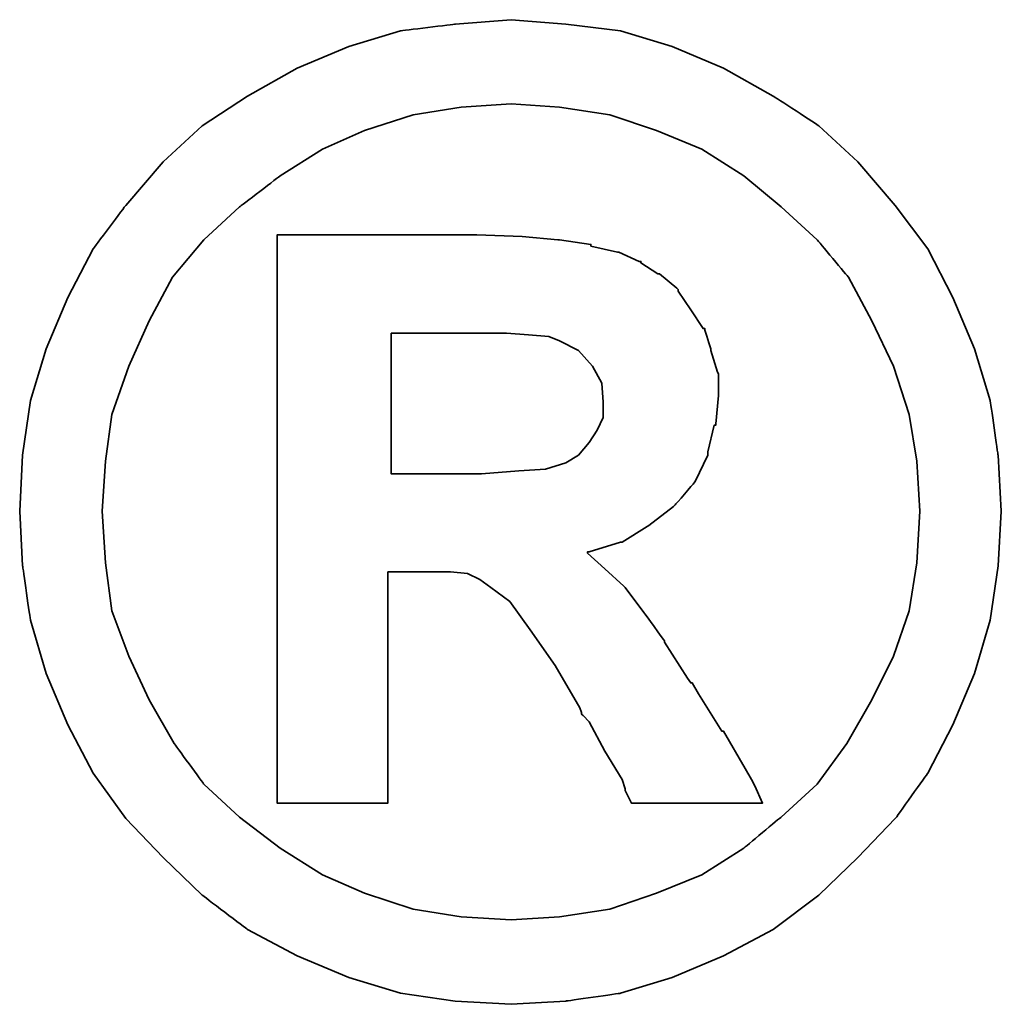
# Model space of a CAD drawing. Extents: x -429 to -114, y 37 to 179.
# Tile 54 of 58: x -319.748 to -319.152, y 108.258 to 108.857. Entities that reach past the tile are written whole.
import ezdxf

# ---------------------------------------------------------------- set-up
doc = ezdxf.new("R2010")
doc.units = 0
doc.header["$MEASUREMENT"] = 0
doc.layers.add('DIM', color=4, linetype='CONTINUOUS')
doc.layers.add('layer 1', color=7, linetype='CONTINUOUS')

# ---------------------------------------------------------------- blocks, each defined once
blk = doc.blocks.new('TBI MOTION logo(完整正式版)')
at = {"layer": 'layer 1', "color": 22, "lineweight": 35}
for points, knots in [([(81.20634, 4.98624), (81.20634, 4.98624), (81.18649, 5.32862), (81.18649, 5.32862), (81.18649, 5.32862), (81.18649, 5.32862), (81.13886, 5.66206), (81.13886, 5.66206), (81.13886, 5.66206), (81.13886, 5.66206), (81.04359, 5.97764), (81.04359, 5.97764), (81.04359, 5.97764), (81.04359, 5.97764), (80.91061, 6.29124), (80.91061, 6.29124), (80.91061, 6.29124), (80.91061, 6.29124), (80.75778, 6.58697), (80.75778, 6.58697), (80.75778, 6.58697), (80.75778, 6.58697), (80.5593, 6.85294), (80.5593, 6.85294), (80.5593, 6.85294), (80.5593, 6.85294), (80.33105, 7.1189), (80.33105, 7.1189), (80.33105, 7.1189), (80.33105, 7.1189), (80.09287, 7.33921), (80.09287, 7.33921), (80.09287, 7.33921), (80.09287, 7.33921), (79.815, 7.51982), (79.815, 7.51982), (79.815, 7.51982), (79.815, 7.51982), (79.51133, 7.69051), (79.51133, 7.69051), (79.51133, 7.69051), (79.51133, 7.69051), (79.19773, 7.8235), (79.19773, 7.8235), (79.19773, 7.8235), (79.19773, 7.8235), (78.88215, 7.91877), (78.88215, 7.91877), (78.88215, 7.91877), (78.88215, 7.91877), (78.54871, 7.95846), (78.54871, 7.95846), (78.54871, 7.95846), (78.54871, 7.95846), (78.21526, 7.98625), (78.21526, 7.98625), (78.21526, 7.98625), (78.21526, 7.98625), (77.87388, 7.95846), (77.87388, 7.95846), (77.87388, 7.95846), (77.87388, 7.95846), (77.54044, 7.91877), (77.54044, 7.91877), (77.54044, 7.91877), (77.54044, 7.91877), (77.22485, 7.8235), (77.22485, 7.8235), (77.22485, 7.8235), (77.22485, 7.8235), (76.91027, 7.69051), (76.91027, 7.69051), (76.91027, 7.69051), (76.91027, 7.69051), (76.6056, 7.51982), (76.6056, 7.51982), (76.6056, 7.51982), (76.6056, 7.51982), (76.32972, 7.33921), (76.32972, 7.33921), (76.32972, 7.33921), (76.32972, 7.33921), (76.09154, 7.1189), (76.09154, 7.1189), (76.09154, 7.1189), (76.09154, 7.1189), (75.86329, 6.85294), (75.86329, 6.85294), (75.86329, 6.85294), (75.86329, 6.85294), (75.66382, 6.58697), (75.66382, 6.58697), (75.66382, 6.58697), (75.66382, 6.58697), (75.51099, 6.29124), (75.51099, 6.29124), (75.51099, 6.29124), (75.51099, 6.29124), (75.37702, 5.97764), (75.37702, 5.97764), (75.37702, 5.97764), (75.37702, 5.97764), (75.28175, 5.66206), (75.28175, 5.66206), (75.28175, 5.66206), (75.28175, 5.66206), (75.23411, 5.32862), (75.23411, 5.32862), (75.23411, 5.32862), (75.23411, 5.32862), (75.21625, 4.98624), (75.21625, 4.98624), (75.21625, 4.98624), (75.21625, 4.98624), (75.23411, 4.6528), (75.23411, 4.6528), (75.23411, 4.6528), (75.23411, 4.6528), (75.28175, 4.32035), (75.28175, 4.32035), (75.28175, 4.32035), (75.28175, 4.32035), (75.37702, 3.99583), (75.37702, 3.99583), (75.37702, 3.99583), (75.37702, 3.99583), (75.51099, 3.68224), (75.51099, 3.68224), (75.51099, 3.68224), (75.51099, 3.68224), (75.66382, 3.38749), (75.66382, 3.38749), (75.66382, 3.38749), (75.66382, 3.38749), (75.86329, 3.10963), (75.86329, 3.10963), (75.86329, 3.10963), (75.86329, 3.10963), (76.09154, 2.87145), (76.09154, 2.87145), (76.09154, 2.87145), (76.09154, 2.87145), (76.32972, 2.6432), (76.32972, 2.6432), (76.32972, 2.6432), (76.32972, 2.6432), (76.6056, 2.43381), (76.6056, 2.43381), (76.6056, 2.43381), (76.6056, 2.43381), (76.91027, 2.27205), (76.91027, 2.27205), (76.91027, 2.27205), (76.91027, 2.27205), (77.22485, 2.13906), (77.22485, 2.13906), (77.22485, 2.13906), (77.22485, 2.13906), (77.54044, 2.0438), (77.54044, 2.0438), (77.54044, 2.0438), (77.54044, 2.0438), (77.87388, 1.99616), (77.87388, 1.99616), (77.87388, 1.99616), (77.87388, 1.99616), (78.21526, 1.97631), (78.21526, 1.97631), (78.21526, 1.97631), (78.21526, 1.97631), (78.54871, 1.99616), (78.54871, 1.99616), (78.54871, 1.99616), (78.54871, 1.99616), (78.88215, 2.0438), (78.88215, 2.0438), (78.88215, 2.0438), (78.88215, 2.0438), (79.19773, 2.13906), (79.19773, 2.13906), (79.19773, 2.13906), (79.19773, 2.13906), (79.51133, 2.27205), (79.51133, 2.27205), (79.51133, 2.27205), (79.51133, 2.27205), (79.815, 2.43381), (79.815, 2.43381), (79.815, 2.43381), (79.815, 2.43381), (80.09287, 2.6432), (80.09287, 2.6432), (80.09287, 2.6432), (80.09287, 2.6432), (80.33105, 2.87145), (80.33105, 2.87145), (80.33105, 2.87145), (80.33105, 2.87145), (80.5593, 3.10963), (80.5593, 3.10963), (80.5593, 3.10963), (80.5593, 3.10963), (80.75778, 3.38749), (80.75778, 3.38749), (80.75778, 3.38749), (80.75778, 3.38749), (80.91061, 3.68224), (80.91061, 3.68224), (80.91061, 3.68224), (80.91061, 3.68224), (81.04359, 3.99583), (81.04359, 3.99583), (81.04359, 3.99583), (81.04359, 3.99583), (81.13886, 4.32035), (81.13886, 4.32035), (81.13886, 4.32035), (81.13886, 4.32035), (81.18649, 4.6528), (81.18649, 4.6528), (81.18649, 4.6528), (81.18649, 4.6528), (81.20634, 4.98624), (81.20634, 4.98624)], [0, 0, 0, 0, 0.0178571, 0.0178571, 0.0178571, 0.0178572, 0.0357143, 0.0357143, 0.0357143, 0.0357143, 0.0535714, 0.0535714, 0.0535714, 0.0535714, 0.0714286, 0.0714286, 0.0714286, 0.0714286, 0.0892857, 0.0892857, 0.0892857, 0.0892857, 0.1071429, 0.1071429, 0.1071429, 0.1071429, 0.125, 0.125, 0.125, 0.125, 0.1428571, 0.1428571, 0.1428571, 0.1428572, 0.1607143, 0.1607143, 0.1607143, 0.1607143, 0.1785714, 0.1785714, 0.1785714, 0.1785714, 0.1964286, 0.1964286, 0.1964286, 0.1964286, 0.2142857, 0.2142857, 0.2142857, 0.2142857, 0.2321429, 0.2321429, 0.2321429, 0.2321429, 0.25, 0.25, 0.25, 0.25, 0.2678571, 0.2678571, 0.2678571, 0.2678572, 0.2857143, 0.2857143, 0.2857143, 0.2857143, 0.3035714, 0.3035714, 0.3035714, 0.3035714, 0.3214286, 0.3214286, 0.3214286, 0.3214286, 0.3392857, 0.3392857, 0.3392857, 0.3392857, 0.3571429, 0.3571429, 0.3571429, 0.3571429, 0.375, 0.375, 0.375, 0.375, 0.3928571, 0.3928571, 0.3928571, 0.3928572, 0.4107143, 0.4107143, 0.4107143, 0.4107143, 0.4285714, 0.4285714, 0.4285714, 0.4285714, 0.4464286, 0.4464286, 0.4464286, 0.4464286, 0.4642857, 0.4642857, 0.4642857, 0.4642857, 0.4821429, 0.4821429, 0.4821429, 0.4821429, 0.5, 0.5, 0.5, 0.5, 0.5178571, 0.5178571, 0.5178571, 0.5178572, 0.5357143, 0.5357143, 0.5357143, 0.5357143, 0.5535714, 0.5535714, 0.5535714, 0.5535714, 0.5714286, 0.5714286, 0.5714286, 0.5714286, 0.5892857, 0.5892857, 0.5892857, 0.5892857, 0.6071429, 0.6071429, 0.6071429, 0.6071429, 0.625, 0.625, 0.625, 0.625, 0.6428571, 0.6428571, 0.6428571, 0.6428572, 0.6607143, 0.6607143, 0.6607143, 0.6607143, 0.6785714, 0.6785714, 0.6785714, 0.6785714, 0.6964286, 0.6964286, 0.6964286, 0.6964286, 0.7142857, 0.7142857, 0.7142857, 0.7142857, 0.7321429, 0.7321429, 0.7321429, 0.7321429, 0.75, 0.75, 0.75, 0.75, 0.7678571, 0.7678571, 0.7678571, 0.7678572, 0.7857143, 0.7857143, 0.7857143, 0.7857143, 0.8035714, 0.8035714, 0.8035714, 0.8035714, 0.8214286, 0.8214286, 0.8214286, 0.8214286, 0.8392857, 0.8392857, 0.8392857, 0.8392857, 0.8571429, 0.8571429, 0.8571429, 0.8571429, 0.875, 0.875, 0.875, 0.875, 0.8928571, 0.8928571, 0.8928571, 0.8928572, 0.9107143, 0.9107143, 0.9107143, 0.9107143, 0.9285714, 0.9285714, 0.9285714, 0.9285714, 0.9464286, 0.9464286, 0.9464286, 0.9464286, 0.9642857, 0.9642857, 0.9642857, 0.9642857, 0.9821429, 0.9821429, 0.9821429, 0.9821429, 1, 1, 1, 1]), ([(80.71014, 4.98624), (80.71014, 4.98624), (80.69129, 5.29091), (80.69129, 5.29091), (80.69129, 5.29091), (80.69129, 5.29091), (80.64464, 5.57672), (80.64464, 5.57672), (80.64464, 5.57672), (80.64464, 5.57672), (80.54937, 5.87245), (80.54937, 5.87245), (80.54937, 5.87245), (80.54937, 5.87245), (80.41639, 6.14833), (80.41639, 6.14833), (80.41639, 6.14833), (80.41639, 6.14833), (80.27349, 6.41429), (80.27349, 6.41429), (80.27349, 6.41429), (80.27349, 6.41429), (80.08295, 6.64255), (80.08295, 6.64255), (80.08295, 6.64255), (80.08295, 6.64255), (79.86264, 6.84301), (79.86264, 6.84301), (79.86264, 6.84301), (79.86264, 6.84301), (79.63439, 7.03355), (79.63439, 7.03355), (79.63439, 7.03355), (79.63439, 7.03355), (79.37835, 7.1963), (79.37835, 7.1963), (79.37835, 7.1963), (79.37835, 7.1963), (79.10246, 7.30944), (79.10246, 7.30944), (79.10246, 7.30944), (79.10246, 7.30944), (78.81665, 7.40471), (78.81665, 7.40471), (78.81665, 7.40471), (78.81665, 7.40471), (78.511, 7.45234), (78.511, 7.45234), (78.511, 7.45234), (78.511, 7.45234), (78.21526, 7.47219), (78.21526, 7.47219), (78.21526, 7.47219), (78.21526, 7.47219), (77.9106, 7.45234), (77.9106, 7.45234), (77.9106, 7.45234), (77.9106, 7.45234), (77.61685, 7.40471), (77.61685, 7.40471), (77.61685, 7.40471), (77.61685, 7.40471), (77.32012, 7.30944), (77.32012, 7.30944), (77.32012, 7.30944), (77.32012, 7.30944), (77.06309, 7.1963), (77.06309, 7.1963), (77.06309, 7.1963), (77.06309, 7.1963), (76.80606, 7.03355), (76.80606, 7.03355), (76.80606, 7.03355), (76.80606, 7.03355), (76.55797, 6.84301), (76.55797, 6.84301), (76.55797, 6.84301), (76.55797, 6.84301), (76.34063, 6.64255), (76.34063, 6.64255), (76.34063, 6.64255), (76.34063, 6.64255), (76.1491, 6.41429), (76.1491, 6.41429), (76.1491, 6.41429), (76.1491, 6.41429), (76.0062, 6.14833), (76.0062, 6.14833), (76.0062, 6.14833), (76.0062, 6.14833), (75.88314, 5.87245), (75.88314, 5.87245), (75.88314, 5.87245), (75.88314, 5.87245), (75.77794, 5.57672), (75.77794, 5.57672), (75.77794, 5.57672), (75.77794, 5.57672), (75.73924, 5.29091), (75.73924, 5.29091), (75.73924, 5.29091), (75.73924, 5.29091), (75.72039, 4.98624), (75.72039, 4.98624), (75.72039, 4.98624), (75.72039, 4.98624), (75.73924, 4.67165), (75.73924, 4.67165), (75.73924, 4.67165), (75.73924, 4.67165), (75.77794, 4.37791), (75.77794, 4.37791), (75.77794, 4.37791), (75.77794, 4.37791), (75.88314, 4.10102), (75.88314, 4.10102), (75.88314, 4.10102), (75.88314, 4.10102), (76.0062, 3.83407), (76.0062, 3.83407), (76.0062, 3.83407), (76.0062, 3.83407), (76.15902, 3.56811), (76.15902, 3.56811), (76.15902, 3.56811), (76.15902, 3.56811), (76.34063, 3.32001), (76.34063, 3.32001), (76.34063, 3.32001), (76.34063, 3.32001), (76.55797, 3.11955), (76.55797, 3.11955), (76.55797, 3.11955), (76.55797, 3.11955), (76.80606, 2.92901), (76.80606, 2.92901), (76.80606, 2.92901), (76.80606, 2.92901), (77.06309, 2.76725), (77.06309, 2.76725), (77.06309, 2.76725), (77.06309, 2.76725), (77.32012, 2.65412), (77.32012, 2.65412), (77.32012, 2.65412), (77.32012, 2.65412), (77.61685, 2.55786), (77.61685, 2.55786), (77.61685, 2.55786), (77.61685, 2.55786), (77.9106, 2.51022), (77.9106, 2.51022), (77.9106, 2.51022), (77.9106, 2.51022), (78.21526, 2.49137), (78.21526, 2.49137), (78.21526, 2.49137), (78.21526, 2.49137), (78.511, 2.51022), (78.511, 2.51022), (78.511, 2.51022), (78.511, 2.51022), (78.81665, 2.55786), (78.81665, 2.55786), (78.81665, 2.55786), (78.81665, 2.55786), (79.10246, 2.65412), (79.10246, 2.65412), (79.10246, 2.65412), (79.10246, 2.65412), (79.37835, 2.76725), (79.37835, 2.76725), (79.37835, 2.76725), (79.37835, 2.76725), (79.63439, 2.92901), (79.63439, 2.92901), (79.63439, 2.92901), (79.63439, 2.92901), (79.86264, 3.11955), (79.86264, 3.11955), (79.86264, 3.11955), (79.86264, 3.11955), (80.08295, 3.32001), (80.08295, 3.32001), (80.08295, 3.32001), (80.08295, 3.32001), (80.26356, 3.56811), (80.26356, 3.56811), (80.26356, 3.56811), (80.26356, 3.56811), (80.41639, 3.83407), (80.41639, 3.83407), (80.41639, 3.83407), (80.41639, 3.83407), (80.54937, 4.10102), (80.54937, 4.10102), (80.54937, 4.10102), (80.54937, 4.10102), (80.64464, 4.37791), (80.64464, 4.37791), (80.64464, 4.37791), (80.64464, 4.37791), (80.69129, 4.67165), (80.69129, 4.67165), (80.69129, 4.67165), (80.69129, 4.67165), (80.71014, 4.98624), (80.71014, 4.98624)], [0, 0, 0, 0, 0.0192308, 0.0192308, 0.0192308, 0.0192308, 0.0384615, 0.0384615, 0.0384615, 0.0384615, 0.0576923, 0.0576923, 0.0576923, 0.0576923, 0.0769231, 0.0769231, 0.0769231, 0.0769231, 0.0961538, 0.0961538, 0.0961538, 0.0961539, 0.1153846, 0.1153846, 0.1153846, 0.1153846, 0.1346154, 0.1346154, 0.1346154, 0.1346154, 0.1538462, 0.1538462, 0.1538462, 0.1538462, 0.1730769, 0.1730769, 0.1730769, 0.1730769, 0.1923077, 0.1923077, 0.1923077, 0.1923077, 0.2115385, 0.2115385, 0.2115385, 0.2115385, 0.2307692, 0.2307692, 0.2307692, 0.2307692, 0.25, 0.25, 0.25, 0.25, 0.2692308, 0.2692308, 0.2692308, 0.2692308, 0.2884615, 0.2884615, 0.2884615, 0.2884615, 0.3076923, 0.3076923, 0.3076923, 0.3076923, 0.3269231, 0.3269231, 0.3269231, 0.3269231, 0.3461538, 0.3461538, 0.3461538, 0.3461539, 0.3653846, 0.3653846, 0.3653846, 0.3653846, 0.3846154, 0.3846154, 0.3846154, 0.3846154, 0.4038462, 0.4038462, 0.4038462, 0.4038462, 0.4230769, 0.4230769, 0.4230769, 0.4230769, 0.4423077, 0.4423077, 0.4423077, 0.4423077, 0.4615385, 0.4615385, 0.4615385, 0.4615385, 0.4807692, 0.4807692, 0.4807692, 0.4807692, 0.5, 0.5, 0.5, 0.5, 0.5192308, 0.5192308, 0.5192308, 0.5192308, 0.5384615, 0.5384615, 0.5384615, 0.5384615, 0.5576923, 0.5576923, 0.5576923, 0.5576923, 0.5769231, 0.5769231, 0.5769231, 0.5769231, 0.5961538, 0.5961538, 0.5961538, 0.5961539, 0.6153846, 0.6153846, 0.6153846, 0.6153846, 0.6346154, 0.6346154, 0.6346154, 0.6346154, 0.6538462, 0.6538462, 0.6538462, 0.6538462, 0.6730769, 0.6730769, 0.6730769, 0.6730769, 0.6923077, 0.6923077, 0.6923077, 0.6923077, 0.7115385, 0.7115385, 0.7115385, 0.7115385, 0.7307692, 0.7307692, 0.7307692, 0.7307692, 0.75, 0.75, 0.75, 0.75, 0.7692308, 0.7692308, 0.7692308, 0.7692308, 0.7884615, 0.7884615, 0.7884615, 0.7884615, 0.8076923, 0.8076923, 0.8076923, 0.8076923, 0.8269231, 0.8269231, 0.8269231, 0.8269231, 0.8461538, 0.8461538, 0.8461538, 0.8461539, 0.8653846, 0.8653846, 0.8653846, 0.8653846, 0.8846154, 0.8846154, 0.8846154, 0.8846154, 0.9038462, 0.9038462, 0.9038462, 0.9038462, 0.9230769, 0.9230769, 0.9230769, 0.9230769, 0.9423077, 0.9423077, 0.9423077, 0.9423077, 0.9615385, 0.9615385, 0.9615385, 0.9615385, 0.9807692, 0.9807692, 0.9807692, 0.9807692, 1, 1, 1, 1]), ([(76.78721, 3.2823), (76.78721, 3.2823), (76.78721, 3.32001), (76.78721, 3.32001), (76.78721, 3.32001), (76.78721, 3.32001), (76.78721, 3.42422), (76.78721, 3.42422), (76.78721, 3.42422), (76.78721, 3.42422), (76.78721, 3.59689), (76.78721, 3.59689), (76.78721, 3.59689), (76.78721, 3.59689), (76.78721, 3.80529), (76.78721, 3.80529), (76.78721, 3.80529), (76.78721, 3.80529), (76.78721, 4.0524), (76.78721, 4.0524), (76.78721, 4.0524), (76.78721, 4.0524), (76.78721, 4.32035), (76.78721, 4.32035), (76.78721, 4.32035), (76.78721, 4.32035), (76.78721, 4.92868), (76.78721, 4.92868), (76.78721, 4.92868), (76.78721, 4.92868), (76.78721, 5.53801), (76.78721, 5.53801), (76.78721, 5.53801), (76.78721, 5.53801), (76.78721, 5.82482), (76.78721, 5.82482), (76.78721, 5.82482), (76.78721, 5.82482), (76.78721, 6.07291), (76.78721, 6.07291), (76.78721, 6.07291), (76.78721, 6.07291), (76.78721, 6.30017), (76.78721, 6.30017), (76.78721, 6.30017), (76.78721, 6.30017), (76.78721, 6.45399), (76.78721, 6.45399), (76.78721, 6.45399), (76.78721, 6.45399), (76.78721, 6.5572), (76.78721, 6.5572), (76.78721, 6.5572), (76.78721, 6.5572), (76.78721, 6.59689), (76.78721, 6.59689), (76.78721, 6.59689), (76.78721, 6.59689), (76.78721, 6.67232), (76.78721, 6.67232), (76.78721, 6.67232), (76.78721, 6.67232), (76.8537, 6.67232), (76.8537, 6.67232), (76.8537, 6.67232), (76.8537, 6.67232), (76.87355, 6.67232), (76.87355, 6.67232), (76.87355, 6.67232), (76.87355, 6.67232), (76.91027, 6.67232), (76.91027, 6.67232), (76.91027, 6.67232), (76.91027, 6.67232), (77.04424, 6.67232), (77.04424, 6.67232), (77.04424, 6.67232), (77.04424, 6.67232), (77.22485, 6.67232), (77.22485, 6.67232), (77.22485, 6.67232), (77.22485, 6.67232), (77.43524, 6.67232), (77.43524, 6.67232), (77.43524, 6.67232), (77.43524, 6.67232), (77.65357, 6.67232), (77.65357, 6.67232), (77.65357, 6.67232), (77.65357, 6.67232), (77.82625, 6.67232), (77.82625, 6.67232), (77.82625, 6.67232), (77.82625, 6.67232), (77.94037, 6.67232), (77.94037, 6.67232), (77.94037, 6.67232), (77.94037, 6.67232), (77.97709, 6.67232), (77.97709, 6.67232), (77.97709, 6.67232), (77.97709, 6.67232), (77.99694, 6.67232), (77.99694, 6.67232), (77.99694, 6.67232), (77.99694, 6.67232), (78.00686, 6.67232), (78.00686, 6.67232), (78.00686, 6.67232), (78.00686, 6.67232), (78.28275, 6.6624), (78.28275, 6.6624), (78.28275, 6.6624), (78.28275, 6.6624), (78.50107, 6.64255), (78.50107, 6.64255), (78.50107, 6.64255), (78.50107, 6.64255), (78.511, 6.64255), (78.511, 6.64255), (78.511, 6.64255), (78.511, 6.64255), (78.70154, 6.61476), (78.70154, 6.61476), (78.70154, 6.61476), (78.70154, 6.61476), (78.70154, 6.60483), (78.70154, 6.60483), (78.70154, 6.60483), (78.70154, 6.60483), (78.86429, 6.56713), (78.86429, 6.56713), (78.86429, 6.56713), (78.86429, 6.56713), (78.87223, 6.56713), (78.87223, 6.56713), (78.87223, 6.56713), (78.87223, 6.56713), (78.99727, 6.51056), (78.99727, 6.51056), (78.99727, 6.51056), (78.99727, 6.51056), (79.00719, 6.51056), (79.00719, 6.51056), (79.00719, 6.51056), (79.00719, 6.51056), (79.00719, 6.50162), (79.00719, 6.50162), (79.00719, 6.50162), (79.00719, 6.50162), (79.1104, 6.43415), (79.1104, 6.43415), (79.1104, 6.43415), (79.1104, 6.43415), (79.12132, 6.43415), (79.12132, 6.43415), (79.12132, 6.43415), (79.12132, 6.43415), (79.22552, 6.34781), (79.22552, 6.34781), (79.22552, 6.34781), (79.22552, 6.34781), (79.23544, 6.33888), (79.23544, 6.33888), (79.23544, 6.33888), (79.23544, 6.33888), (79.23544, 6.32895), (79.23544, 6.32895), (79.23544, 6.32895), (79.23544, 6.32895), (79.31087, 6.21483), (79.31087, 6.21483), (79.31087, 6.21483), (79.31087, 6.21483), (79.38629, 6.1007), (79.38629, 6.1007), (79.38629, 6.1007), (79.38629, 6.1007), (79.3972, 6.1007), (79.3972, 6.1007), (79.3972, 6.1007), (79.3972, 6.1007), (79.3972, 6.09078), (79.3972, 6.09078), (79.3972, 6.09078), (79.3972, 6.09078), (79.43392, 5.97764), (79.43392, 5.97764), (79.43392, 5.97764), (79.43392, 5.97764), (79.43392, 5.96772), (79.43392, 5.96772), (79.43392, 5.96772), (79.43392, 5.96772), (79.47362, 5.83474), (79.47362, 5.83474), (79.47362, 5.83474), (79.47362, 5.83474), (79.48156, 5.82482), (79.48156, 5.82482), (79.48156, 5.82482), (79.48156, 5.82482), (79.48156, 5.69977), (79.48156, 5.69977), (79.48156, 5.69977), (79.48156, 5.69977), (79.48156, 5.69183), (79.48156, 5.69183), (79.48156, 5.69183), (79.48156, 5.69183), (79.4637, 5.51915), (79.4637, 5.51915), (79.4637, 5.51915), (79.4637, 5.51915), (79.4637, 5.51122), (79.4637, 5.51122), (79.4637, 5.51122), (79.4637, 5.51122), (79.45377, 5.51122), (79.45377, 5.51122), (79.45377, 5.51122), (79.45377, 5.51122), (79.41507, 5.34847), (79.41507, 5.34847), (79.41507, 5.34847), (79.41507, 5.34847), (79.41507, 5.33854), (79.41507, 5.33854), (79.41507, 5.33854), (79.41507, 5.33854), (79.41507, 5.32862), (79.41507, 5.32862), (79.41507, 5.32862), (79.41507, 5.32862), (79.33865, 5.16785), (79.33865, 5.16785), (79.33865, 5.16785), (79.33865, 5.16785), (79.33071, 5.15693), (79.33071, 5.15693), (79.33071, 5.15693), (79.33071, 5.15693), (79.2156, 5.02495), (79.2156, 5.02495), (79.2156, 5.02495), (79.2156, 5.02495), (79.20567, 5.01502), (79.20567, 5.01502), (79.20567, 5.01502), (79.20567, 5.01502), (79.05483, 4.89991), (79.05483, 4.89991), (79.05483, 4.89991), (79.05483, 4.89991), (79.04491, 4.89197), (79.04491, 4.89197), (79.04491, 4.89197), (79.04491, 4.89197), (78.89208, 4.7967), (78.89208, 4.7967), (78.89208, 4.7967), (78.89208, 4.7967), (78.88215, 4.7967), (78.88215, 4.7967), (78.88215, 4.7967), (78.88215, 4.7967), (78.69161, 4.73913), (78.69161, 4.73913), (78.69161, 4.73913), (78.69161, 4.73913), (78.68169, 4.73913), (78.68169, 4.73913), (78.68169, 4.73913), (78.68169, 4.73913), (78.68169, 4.72921), (78.68169, 4.72921), (78.68169, 4.72921), (78.68169, 4.72921), (78.78688, 4.63394), (78.78688, 4.63394), (78.78688, 4.63394), (78.78688, 4.63394), (78.902, 4.52875), (78.902, 4.52875), (78.902, 4.52875), (78.902, 4.52875), (78.91093, 4.52081), (78.91093, 4.52081), (78.91093, 4.52081), (78.91093, 4.52081), (79.02506, 4.36798), (79.02506, 4.36798), (79.02506, 4.36798), (79.02506, 4.36798), (79.1501, 4.1953), (79.1501, 4.1953), (79.1501, 4.1953), (79.1501, 4.1953), (79.1501, 4.18736), (79.1501, 4.18736), (79.1501, 4.18736), (79.1501, 4.18736), (79.29201, 3.96705), (79.29201, 3.96705), (79.29201, 3.96705), (79.29201, 3.96705), (79.31087, 3.93828), (79.31087, 3.93828), (79.31087, 3.93828), (79.31087, 3.93828), (79.32079, 3.93828), (79.32079, 3.93828), (79.32079, 3.93828), (79.32079, 3.93828), (79.3585, 3.87178), (79.3585, 3.87178), (79.3585, 3.87178), (79.3585, 3.87178), (79.50141, 3.64353), (79.50141, 3.64353), (79.50141, 3.64353), (79.50141, 3.64353), (79.51133, 3.64353), (79.51133, 3.64353), (79.51133, 3.64353), (79.51133, 3.64353), (79.64431, 3.41528), (79.64431, 3.41528), (79.64431, 3.41528), (79.64431, 3.41528), (79.68202, 3.3478), (79.68202, 3.3478), (79.68202, 3.3478), (79.68202, 3.3478), (79.70187, 3.31009), (79.70187, 3.31009), (79.70187, 3.31009), (79.70187, 3.31009), (79.7495, 3.2049), (79.7495, 3.2049), (79.7495, 3.2049), (79.7495, 3.2049), (79.64431, 3.2049), (79.64431, 3.2049), (79.64431, 3.2049), (79.64431, 3.2049), (79.62546, 3.2049), (79.62546, 3.2049), (79.62546, 3.2049), (79.62546, 3.2049), (79.53912, 3.2049), (79.53912, 3.2049), (79.53912, 3.2049), (79.53912, 3.2049), (79.31087, 3.2049), (79.31087, 3.2049), (79.31087, 3.2049), (79.31087, 3.2049), (79.08262, 3.2049), (79.08262, 3.2049), (79.08262, 3.2049), (79.08262, 3.2049), (79.00719, 3.2049), (79.00719, 3.2049), (79.00719, 3.2049), (79.00719, 3.2049), (78.98735, 3.2049), (78.98735, 3.2049), (78.98735, 3.2049), (78.98735, 3.2049), (78.94964, 3.2049), (78.94964, 3.2049), (78.94964, 3.2049), (78.94964, 3.2049), (78.92979, 3.24459), (78.92979, 3.24459), (78.92979, 3.24459), (78.92979, 3.24459), (78.91093, 3.2823), (78.91093, 3.2823), (78.91093, 3.2823), (78.91093, 3.2823), (78.91093, 3.29223), (78.91093, 3.29223), (78.91093, 3.29223), (78.91093, 3.29223), (78.89208, 3.3478), (78.89208, 3.3478), (78.89208, 3.3478), (78.89208, 3.3478), (78.78688, 3.52048), (78.78688, 3.52048), (78.78688, 3.52048), (78.78688, 3.52048), (78.69161, 3.7001), (78.69161, 3.7001), (78.69161, 3.7001), (78.69161, 3.7001), (78.6539, 3.7388), (78.6539, 3.7388), (78.6539, 3.7388), (78.6539, 3.7388), (78.64398, 3.74873), (78.64398, 3.74873), (78.64398, 3.74873), (78.64398, 3.74873), (78.64398, 3.75766), (78.64398, 3.75766), (78.64398, 3.75766), (78.64398, 3.75766), (78.63405, 3.78644), (78.63405, 3.78644), (78.63405, 3.78644), (78.63405, 3.78644), (78.48321, 4.04347), (78.48321, 4.04347), (78.48321, 4.04347), (78.48321, 4.04347), (78.33038, 4.2618), (78.33038, 4.2618), (78.33038, 4.2618), (78.33038, 4.2618), (78.20732, 4.43447), (78.20732, 4.43447), (78.20732, 4.43447), (78.20732, 4.43447), (78.09221, 4.52081), (78.09221, 4.52081), (78.09221, 4.52081), (78.09221, 4.52081), (78.02472, 4.56845), (78.02472, 4.56845), (78.02472, 4.56845), (78.02472, 4.56845), (77.9493, 4.60616), (77.9493, 4.60616), (77.9493, 4.60616), (77.9493, 4.60616), (77.8451, 4.61608), (77.8451, 4.61608), (77.8451, 4.61608), (77.8451, 4.61608), (77.71113, 4.61608), (77.71113, 4.61608), (77.71113, 4.61608), (77.71113, 4.61608), (77.69128, 4.61608), (77.69128, 4.61608), (77.69128, 4.61608), (77.69128, 4.61608), (77.67342, 4.61608), (77.67342, 4.61608), (77.67342, 4.61608), (77.67342, 4.61608), (77.5583, 4.61608), (77.5583, 4.61608), (77.5583, 4.61608), (77.5583, 4.61608), (77.46303, 4.61608), (77.46303, 4.61608), (77.46303, 4.61608), (77.46303, 4.61608), (77.46303, 4.54761), (77.46303, 4.54761), (77.46303, 4.54761), (77.46303, 4.54761), (77.46303, 4.47318), (77.46303, 4.47318), (77.46303, 4.47318), (77.46303, 4.47318), (77.46303, 4.24294), (77.46303, 4.24294), (77.46303, 4.24294), (77.46303, 4.24294), (77.46303, 3.99583), (77.46303, 3.99583), (77.46303, 3.99583), (77.46303, 3.99583), (77.46303, 3.72888), (77.46303, 3.72888), (77.46303, 3.72888), (77.46303, 3.72888), (77.46303, 3.51055), (77.46303, 3.51055), (77.46303, 3.51055), (77.46303, 3.51055), (77.46303, 3.42422), (77.46303, 3.42422), (77.46303, 3.42422), (77.46303, 3.42422), (77.46303, 3.35773), (77.46303, 3.35773), (77.46303, 3.35773), (77.46303, 3.35773), (77.46303, 3.30017), (77.46303, 3.30017), (77.46303, 3.30017), (77.46303, 3.30017), (77.46303, 3.2823), (77.46303, 3.2823), (77.46303, 3.2823), (77.46303, 3.2823), (77.46303, 3.2049), (77.46303, 3.2049), (77.46303, 3.2049), (77.46303, 3.2049), (77.39753, 3.2049), (77.39753, 3.2049), (77.39753, 3.2049), (77.39753, 3.2049), (77.37768, 3.2049), (77.37768, 3.2049), (77.37768, 3.2049), (77.37768, 3.2049), (77.32012, 3.2049), (77.32012, 3.2049), (77.32012, 3.2049), (77.32012, 3.2049), (77.12165, 3.2049), (77.12165, 3.2049), (77.12165, 3.2049), (77.12165, 3.2049), (76.94897, 3.2049), (76.94897, 3.2049), (76.94897, 3.2049), (76.94897, 3.2049), (76.8924, 3.2049), (76.8924, 3.2049), (76.8924, 3.2049), (76.8924, 3.2049), (76.8537, 3.2049), (76.8537, 3.2049), (76.8537, 3.2049), (76.8537, 3.2049), (76.78721, 3.2049), (76.78721, 3.2049), (76.78721, 3.2049), (76.78721, 3.2049), (76.78721, 3.2823), (76.78721, 3.2823)], [0, 0, 0, 0, 0.0074074, 0.0074074, 0.0074074, 0.0074074, 0.0148148, 0.0148148, 0.0148148, 0.0148148, 0.0222222, 0.0222222, 0.0222222, 0.0222222, 0.0296296, 0.0296296, 0.0296296, 0.0296296, 0.037037, 0.037037, 0.037037, 0.037037, 0.0444444, 0.0444444, 0.0444444, 0.0444445, 0.0518519, 0.0518519, 0.0518519, 0.0518519, 0.0592593, 0.0592593, 0.0592593, 0.0592593, 0.0666667, 0.0666667, 0.0666667, 0.0666667, 0.0740741, 0.0740741, 0.0740741, 0.0740741, 0.0814815, 0.0814815, 0.0814815, 0.0814815, 0.0888889, 0.0888889, 0.0888889, 0.0888889, 0.0962963, 0.0962963, 0.0962963, 0.0962963, 0.1037037, 0.1037037, 0.1037037, 0.1037037, 0.1111111, 0.1111111, 0.1111111, 0.1111111, 0.1185185, 0.1185185, 0.1185185, 0.1185185, 0.1259259, 0.1259259, 0.1259259, 0.1259259, 0.1333333, 0.1333333, 0.1333333, 0.1333333, 0.1407407, 0.1407407, 0.1407407, 0.1407408, 0.1481481, 0.1481481, 0.1481481, 0.1481482, 0.1555556, 0.1555556, 0.1555556, 0.1555556, 0.162963, 0.162963, 0.162963, 0.162963, 0.1703704, 0.1703704, 0.1703704, 0.1703704, 0.1777778, 0.1777778, 0.1777778, 0.1777778, 0.1851852, 0.1851852, 0.1851852, 0.1851852, 0.1925926, 0.1925926, 0.1925926, 0.1925926, 0.2, 0.2, 0.2, 0.2, 0.2074074, 0.2074074, 0.2074074, 0.2074074, 0.2148148, 0.2148148, 0.2148148, 0.2148148, 0.2222222, 0.2222222, 0.2222222, 0.2222222, 0.2296296, 0.2296296, 0.2296296, 0.2296296, 0.237037, 0.237037, 0.237037, 0.237037, 0.2444444, 0.2444444, 0.2444444, 0.2444445, 0.2518519, 0.2518519, 0.2518519, 0.2518519, 0.2592593, 0.2592593, 0.2592593, 0.2592593, 0.2666667, 0.2666667, 0.2666667, 0.2666667, 0.2740741, 0.2740741, 0.2740741, 0.2740741, 0.2814815, 0.2814815, 0.2814815, 0.2814815, 0.2888889, 0.2888889, 0.2888889, 0.2888889, 0.2962963, 0.2962963, 0.2962963, 0.2962963, 0.3037037, 0.3037037, 0.3037037, 0.3037037, 0.3111111, 0.3111111, 0.3111111, 0.3111111, 0.3185185, 0.3185185, 0.3185185, 0.3185185, 0.3259259, 0.3259259, 0.3259259, 0.3259259, 0.3333333, 0.3333333, 0.3333333, 0.3333333, 0.3407407, 0.3407407, 0.3407407, 0.3407408, 0.3481481, 0.3481481, 0.3481481, 0.3481482, 0.3555556, 0.3555556, 0.3555556, 0.3555556, 0.362963, 0.362963, 0.362963, 0.362963, 0.3703704, 0.3703704, 0.3703704, 0.3703704, 0.3777778, 0.3777778, 0.3777778, 0.3777778, 0.3851852, 0.3851852, 0.3851852, 0.3851852, 0.3925926, 0.3925926, 0.3925926, 0.3925926, 0.4, 0.4, 0.4, 0.4, 0.4074074, 0.4074074, 0.4074074, 0.4074074, 0.4148148, 0.4148148, 0.4148148, 0.4148148, 0.4222222, 0.4222222, 0.4222222, 0.4222222, 0.4296296, 0.4296296, 0.4296296, 0.4296296, 0.437037, 0.437037, 0.437037, 0.437037, 0.4444444, 0.4444444, 0.4444444, 0.4444445, 0.4518519, 0.4518519, 0.4518519, 0.4518519, 0.4592593, 0.4592593, 0.4592593, 0.4592593, 0.4666667, 0.4666667, 0.4666667, 0.4666667, 0.4740741, 0.4740741, 0.4740741, 0.4740741, 0.4814815, 0.4814815, 0.4814815, 0.4814815, 0.4888889, 0.4888889, 0.4888889, 0.4888889, 0.4962963, 0.4962963, 0.4962963, 0.4962963, 0.5037037, 0.5037037, 0.5037037, 0.5037037, 0.5111111, 0.5111111, 0.5111111, 0.5111111, 0.5185185, 0.5185185, 0.5185185, 0.5185185, 0.5259259, 0.5259259, 0.5259259, 0.5259259, 0.5333333, 0.5333333, 0.5333333, 0.5333333, 0.5407407, 0.5407407, 0.5407407, 0.5407408, 0.5481481, 0.5481481, 0.5481481, 0.5481482, 0.5555556, 0.5555556, 0.5555556, 0.5555556, 0.562963, 0.562963, 0.562963, 0.562963, 0.5703704, 0.5703704, 0.5703704, 0.5703704, 0.5777778, 0.5777778, 0.5777778, 0.5777778, 0.5851852, 0.5851852, 0.5851852, 0.5851852, 0.5925926, 0.5925926, 0.5925926, 0.5925926, 0.6, 0.6, 0.6, 0.6, 0.6074074, 0.6074074, 0.6074074, 0.6074074, 0.6148148, 0.6148148, 0.6148148, 0.6148148, 0.6222222, 0.6222222, 0.6222222, 0.6222222, 0.6296296, 0.6296296, 0.6296296, 0.6296296, 0.637037, 0.637037, 0.637037, 0.637037, 0.6444444, 0.6444444, 0.6444444, 0.6444445, 0.6518519, 0.6518519, 0.6518519, 0.6518519, 0.6592593, 0.6592593, 0.6592593, 0.6592593, 0.6666667, 0.6666667, 0.6666667, 0.6666667, 0.6740741, 0.6740741, 0.6740741, 0.6740741, 0.6814815, 0.6814815, 0.6814815, 0.6814815, 0.6888889, 0.6888889, 0.6888889, 0.6888889, 0.6962963, 0.6962963, 0.6962963, 0.6962963, 0.7037037, 0.7037037, 0.7037037, 0.7037037, 0.7111111, 0.7111111, 0.7111111, 0.7111111, 0.7185185, 0.7185185, 0.7185185, 0.7185185, 0.7259259, 0.7259259, 0.7259259, 0.7259259, 0.7333333, 0.7333333, 0.7333333, 0.7333333, 0.7407407, 0.7407407, 0.7407407, 0.7407408, 0.7481481, 0.7481481, 0.7481481, 0.7481482, 0.7555556, 0.7555556, 0.7555556, 0.7555556, 0.762963, 0.762963, 0.762963, 0.762963, 0.7703704, 0.7703704, 0.7703704, 0.7703704, 0.7777778, 0.7777778, 0.7777778, 0.7777778, 0.7851852, 0.7851852, 0.7851852, 0.7851852, 0.7925926, 0.7925926, 0.7925926, 0.7925926, 0.8, 0.8, 0.8, 0.8, 0.8074074, 0.8074074, 0.8074074, 0.8074074, 0.8148148, 0.8148148, 0.8148148, 0.8148148, 0.8222222, 0.8222222, 0.8222222, 0.8222222, 0.8296296, 0.8296296, 0.8296296, 0.8296296, 0.837037, 0.837037, 0.837037, 0.837037, 0.8444444, 0.8444444, 0.8444444, 0.8444445, 0.8518519, 0.8518519, 0.8518519, 0.8518519, 0.8592593, 0.8592593, 0.8592593, 0.8592593, 0.8666667, 0.8666667, 0.8666667, 0.8666667, 0.8740741, 0.8740741, 0.8740741, 0.8740741, 0.8814815, 0.8814815, 0.8814815, 0.8814815, 0.8888889, 0.8888889, 0.8888889, 0.8888889, 0.8962963, 0.8962963, 0.8962963, 0.8962963, 0.9037037, 0.9037037, 0.9037037, 0.9037037, 0.9111111, 0.9111111, 0.9111111, 0.9111111, 0.9185185, 0.9185185, 0.9185185, 0.9185185, 0.9259259, 0.9259259, 0.9259259, 0.9259259, 0.9333333, 0.9333333, 0.9333333, 0.9333333, 0.9407407, 0.9407407, 0.9407407, 0.9407408, 0.9481481, 0.9481481, 0.9481481, 0.9481482, 0.9555556, 0.9555556, 0.9555556, 0.9555556, 0.962963, 0.962963, 0.962963, 0.962963, 0.9703704, 0.9703704, 0.9703704, 0.9703704, 0.9777778, 0.9777778, 0.9777778, 0.9777778, 0.9851852, 0.9851852, 0.9851852, 0.9851852, 0.9925926, 0.9925926, 0.9925926, 0.9925926, 1, 1, 1, 1]), ([(77.48288, 6.07291), (77.48288, 6.07291), (77.48288, 5.99551), (77.48288, 5.99551), (77.48288, 5.99551), (77.48288, 5.99551), (77.48288, 5.82482), (77.48288, 5.82482), (77.48288, 5.82482), (77.48288, 5.82482), (77.48288, 5.63328), (77.48288, 5.63328), (77.48288, 5.63328), (77.48288, 5.63328), (77.48288, 5.46358), (77.48288, 5.46358), (77.48288, 5.46358), (77.48288, 5.46358), (77.48288, 5.29091), (77.48288, 5.29091), (77.48288, 5.29091), (77.48288, 5.29091), (77.48288, 5.21449), (77.48288, 5.21449), (77.48288, 5.21449), (77.48288, 5.21449), (77.50074, 5.21449), (77.50074, 5.21449), (77.50074, 5.21449), (77.50074, 5.21449), (77.71113, 5.21449), (77.71113, 5.21449), (77.71113, 5.21449), (77.71113, 5.21449), (77.94037, 5.21449), (77.94037, 5.21449), (77.94037, 5.21449), (77.94037, 5.21449), (78.01579, 5.21449), (78.01579, 5.21449), (78.01579, 5.21449), (78.01579, 5.21449), (78.03465, 5.21449), (78.03465, 5.21449), (78.03465, 5.21449), (78.03465, 5.21449), (78.2629, 5.23335), (78.2629, 5.23335), (78.2629, 5.23335), (78.2629, 5.23335), (78.42565, 5.24327), (78.42565, 5.24327), (78.42565, 5.24327), (78.42565, 5.24327), (78.54871, 5.28098), (78.54871, 5.28098), (78.54871, 5.28098), (78.54871, 5.28098), (78.62611, 5.32862), (78.62611, 5.32862), (78.62611, 5.32862), (78.62611, 5.32862), (78.69161, 5.40503), (78.69161, 5.40503), (78.69161, 5.40503), (78.69161, 5.40503), (78.73925, 5.48145), (78.73925, 5.48145), (78.73925, 5.48145), (78.73925, 5.48145), (78.77696, 5.55885), (78.77696, 5.55885), (78.77696, 5.55885), (78.77696, 5.55885), (78.77696, 5.65214), (78.77696, 5.65214), (78.77696, 5.65214), (78.77696, 5.65214), (78.76902, 5.76726), (78.76902, 5.76726), (78.76902, 5.76726), (78.76902, 5.76726), (78.71146, 5.87245), (78.71146, 5.87245), (78.71146, 5.87245), (78.71146, 5.87245), (78.62611, 5.96772), (78.62611, 5.96772), (78.62611, 5.96772), (78.62611, 5.96772), (78.511, 6.02528), (78.511, 6.02528), (78.511, 6.02528), (78.511, 6.02528), (78.44451, 6.05306), (78.44451, 6.05306), (78.44451, 6.05306), (78.44451, 6.05306), (78.32046, 6.06299), (78.32046, 6.06299), (78.32046, 6.06299), (78.32046, 6.06299), (78.18748, 6.07291), (78.18748, 6.07291), (78.18748, 6.07291), (78.18748, 6.07291), (77.99694, 6.07291), (77.99694, 6.07291), (77.99694, 6.07291), (77.99694, 6.07291), (77.97709, 6.07291), (77.97709, 6.07291), (77.97709, 6.07291), (77.97709, 6.07291), (77.90167, 6.07291), (77.90167, 6.07291), (77.90167, 6.07291), (77.90167, 6.07291), (77.69128, 6.07291), (77.69128, 6.07291), (77.69128, 6.07291), (77.69128, 6.07291), (77.50074, 6.07291), (77.50074, 6.07291), (77.50074, 6.07291), (77.50074, 6.07291), (77.48288, 6.07291), (77.48288, 6.07291)], [0, 0, 0, 0, 0.03125, 0.03125, 0.03125, 0.03125, 0.0625, 0.0625, 0.0625, 0.0625, 0.09375, 0.09375, 0.09375, 0.09375, 0.125, 0.125, 0.125, 0.125, 0.15625, 0.15625, 0.15625, 0.15625, 0.1875, 0.1875, 0.1875, 0.1875, 0.21875, 0.21875, 0.21875, 0.21875, 0.25, 0.25, 0.25, 0.25, 0.28125, 0.28125, 0.28125, 0.28125, 0.3125, 0.3125, 0.3125, 0.3125, 0.34375, 0.34375, 0.34375, 0.34375, 0.375, 0.375, 0.375, 0.375, 0.40625, 0.40625, 0.40625, 0.40625, 0.4375, 0.4375, 0.4375, 0.4375, 0.46875, 0.46875, 0.46875, 0.46875, 0.5, 0.5, 0.5, 0.5, 0.53125, 0.53125, 0.53125, 0.53125, 0.5625, 0.5625, 0.5625, 0.5625, 0.59375, 0.59375, 0.59375, 0.59375, 0.625, 0.625, 0.625, 0.625, 0.65625, 0.65625, 0.65625, 0.65625, 0.6875, 0.6875, 0.6875, 0.6875, 0.71875, 0.71875, 0.71875, 0.71875, 0.75, 0.75, 0.75, 0.75, 0.78125, 0.78125, 0.78125, 0.78125, 0.8125, 0.8125, 0.8125, 0.8125, 0.84375, 0.84375, 0.84375, 0.84375, 0.875, 0.875, 0.875, 0.875, 0.90625, 0.90625, 0.90625, 0.90625, 0.9375, 0.9375, 0.9375, 0.9375, 0.96875, 0.96875, 0.96875, 0.96875, 1, 1, 1, 1])]:
    blk.add_open_spline(points, degree=3, knots=knots, dxfattribs=at)

msp = doc.modelspace()

# ---------------------------------------------------------------- block references
at = {"layer": 'DIM', "color": 7, "xscale": 0.0995327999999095, "yscale": 0.0995327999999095, "zscale": 0.0995327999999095}
msp.add_blockref('TBI MOTION logo(完整正式版)', (-327.23438, 108.06175), dxfattribs=at)

doc.saveas('drawing.dxf')
